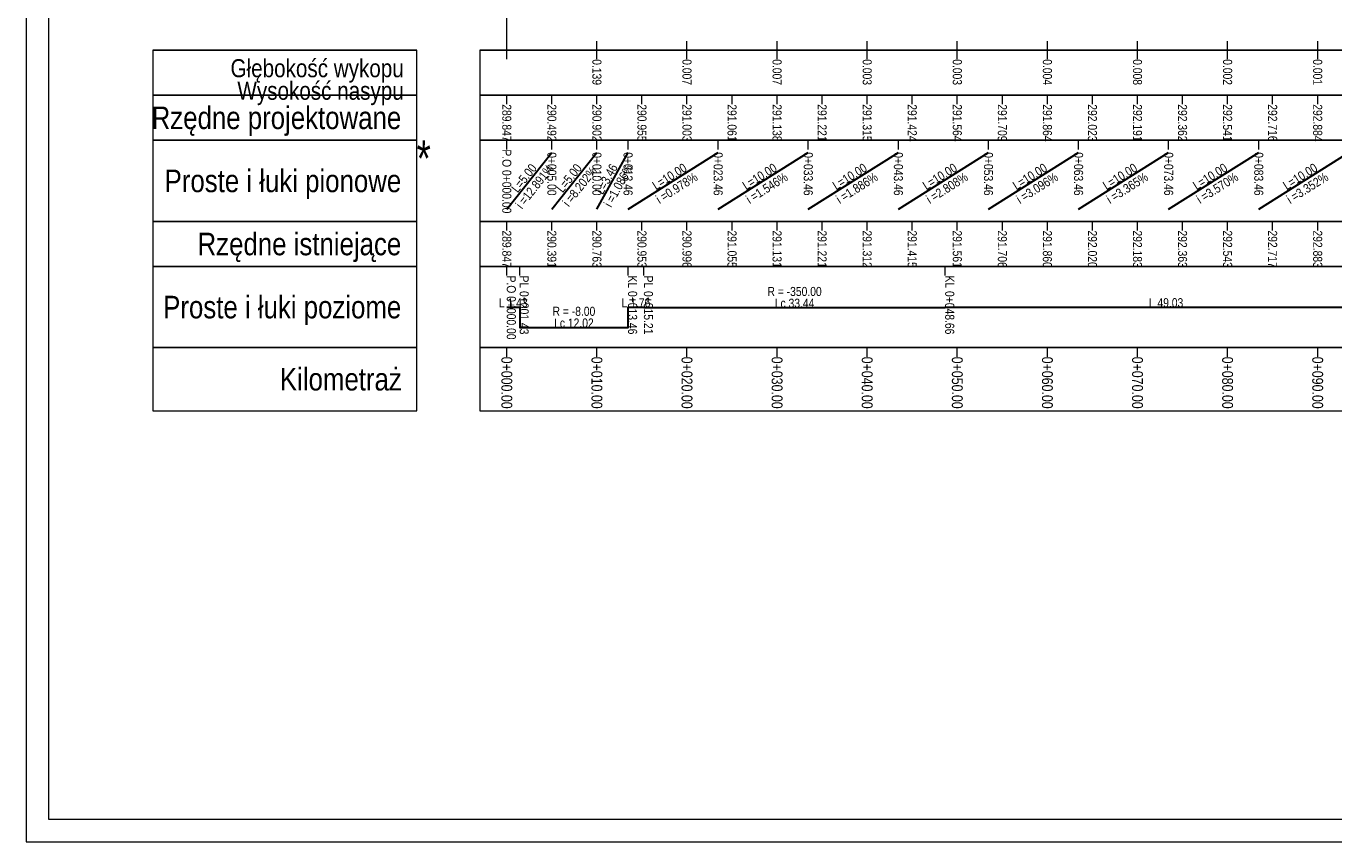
# Model space of a CAD drawing. Header units: metres. Extents: x 7437490 to 7438487, y 5556669 to 5557081.
# Tile 3 of 6: x 7438195 to 7438341, y 5556877 to 5556968. Entities that reach past the tile are written whole.
import ezdxf
from ezdxf.enums import TextEntityAlignment as Align

# ---------------------------------------------------------------- set-up
doc = ezdxf.new("R2010")
doc.units = ezdxf.units.M
doc.header["$MEASUREMENT"] = 0
for name, color, linetype, lineweight in [('11', 7, 'Continuous', 0), ('50', 7, 'Continuous', 0), ('51', 7, 'Continuous', 0), ('52', 7, 'Continuous', 0), ('53', 7, 'Continuous', 0), ('54', 7, 'Continuous', 0), ('56', 7, 'Continuous', 0), ('_arkusz', 7, 'Continuous', 13)]:
    doc.layers.add(name, color=color, linetype=linetype, lineweight=lineweight)
doc.styles.add('Style-Arial Narrow', font='ARIALN.TTF')
doc.styles.add('Style-ENGINEERING', font='ENGINEERING.shx')

msp = doc.modelspace()

# ---------------------------------------------------------------- linework, layer by layer
at = {"layer": '51', "color": 7, "linetype": 'Continuous', "lineweight": 30, "flags": 128}
for points in [[(7438248.79, 5556947.56), (7438253.79, 5556953.86)], [(7438253.79, 5556947.56), (7438258.79, 5556953.86)], [(7438258.79, 5556947.56), (7438262.25, 5556953.86)], [(7438262.25, 5556947.56), (7438272.25, 5556953.86)], [(7438272.25, 5556947.56), (7438282.25, 5556953.86)], [(7438282.25, 5556947.56), (7438292.25, 5556953.86)], [(7438292.25, 5556947.56), (7438302.25, 5556953.86)], [(7438302.25, 5556947.56), (7438312.25, 5556953.86)], [(7438312.25, 5556947.56), (7438322.25, 5556953.86)], [(7438322.25, 5556947.56), (7438332.25, 5556953.86)], [(7438332.25, 5556947.56), (7438342.25, 5556953.86)], [(7438248.79, 5556936.71), (7438250.22, 5556936.71), (7438250.22, 5556934.46), (7438262.25, 5556934.46), (7438262.25, 5556936.71), (7438264.01, 5556936.71), (7438264.01, 5556936.66), (7438297.45, 5556936.66), (7438297.45, 5556936.71), (7438346.48, 5556936.71), (7438346.48, 5556936.66), (7438363.75, 5556936.66), (7438363.75, 5556936.71), (7438364.38, 5556936.71), (7438364.38, 5556936.77), (7438379.66, 5556936.77), (7438379.66, 5556936.71), (7438429.33, 5556936.71), (7438429.33, 5556935.59), (7438436.31, 5556935.59)]]:
    msp.add_lwpolyline(points, dxfattribs=at)
at = {"layer": '54', "color": 7, "linetype": 'Continuous', "lineweight": 0, "flags": 128}
for points in [[(7438248.79, 5556964.21), (7438248.79, 5556965.21)], [(7438248.79, 5556964.21), (7438248.79, 5556965.21)], [(7438258.79, 5556964.21), (7438258.79, 5556965.21)], [(7438258.79, 5556964.21), (7438258.79, 5556965.21)], [(7438268.79, 5556964.21), (7438268.79, 5556965.21)], [(7438268.79, 5556964.21), (7438268.79, 5556965.21)], [(7438278.79, 5556964.21), (7438278.79, 5556965.21)], [(7438278.79, 5556964.21), (7438278.79, 5556965.21)], [(7438288.79, 5556964.21), (7438288.79, 5556965.21)], [(7438288.79, 5556964.21), (7438288.79, 5556965.21)], [(7438298.79, 5556964.21), (7438298.79, 5556965.21)], [(7438298.79, 5556964.21), (7438298.79, 5556965.21)], [(7438308.79, 5556964.21), (7438308.79, 5556965.21)], [(7438308.79, 5556964.21), (7438308.79, 5556965.21)], [(7438318.79, 5556964.21), (7438318.79, 5556965.21)], [(7438318.79, 5556964.21), (7438318.79, 5556965.21)], [(7438328.79, 5556964.21), (7438328.79, 5556965.21)], [(7438328.79, 5556964.21), (7438328.79, 5556965.21)], [(7438338.79, 5556964.21), (7438338.79, 5556965.21)], [(7438338.79, 5556964.21), (7438338.79, 5556965.21)], [(7438248.79, 5556959.21), (7438248.79, 5556960.21)], [(7438253.79, 5556959.21), (7438253.79, 5556960.21)], [(7438258.79, 5556959.21), (7438258.79, 5556960.21)], [(7438263.79, 5556959.21), (7438263.79, 5556960.21)], [(7438268.79, 5556959.21), (7438268.79, 5556960.21)], [(7438273.79, 5556959.21), (7438273.79, 5556960.21)], [(7438278.79, 5556959.21), (7438278.79, 5556960.21)], [(7438283.79, 5556959.21), (7438283.79, 5556960.21)], [(7438288.79, 5556959.21), (7438288.79, 5556960.21)], [(7438293.79, 5556959.21), (7438293.79, 5556960.21)], [(7438298.79, 5556959.21), (7438298.79, 5556960.21)], [(7438303.79, 5556959.21), (7438303.79, 5556960.21)], [(7438308.79, 5556959.21), (7438308.79, 5556960.21)], [(7438313.79, 5556959.21), (7438313.79, 5556960.21)], [(7438318.79, 5556959.21), (7438318.79, 5556960.21)], [(7438323.79, 5556959.21), (7438323.79, 5556960.21)], [(7438328.79, 5556959.21), (7438328.79, 5556960.21)], [(7438333.79, 5556959.21), (7438333.79, 5556960.21)], [(7438338.79, 5556959.21), (7438338.79, 5556960.21)], [(7438248.79, 5556954.21), (7438248.79, 5556955.21)], [(7438248.79, 5556954.21), (7438248.79, 5556955.21)], [(7438253.79, 5556954.21), (7438253.79, 5556955.21)], [(7438253.79, 5556954.21), (7438253.79, 5556955.21)], [(7438258.79, 5556954.21), (7438258.79, 5556955.21)], [(7438258.79, 5556954.21), (7438258.79, 5556955.21)], [(7438262.25, 5556954.21), (7438262.25, 5556955.21)], [(7438262.25, 5556954.21), (7438262.25, 5556955.21)], [(7438272.25, 5556954.21), (7438272.25, 5556955.21)], [(7438272.25, 5556954.21), (7438272.25, 5556955.21)], [(7438282.25, 5556954.21), (7438282.25, 5556955.21)], [(7438282.25, 5556954.21), (7438282.25, 5556955.21)], [(7438292.25, 5556954.21), (7438292.25, 5556955.21)], [(7438292.25, 5556954.21), (7438292.25, 5556955.21)], [(7438302.25, 5556954.21), (7438302.25, 5556955.21)], [(7438302.25, 5556954.21), (7438302.25, 5556955.21)], [(7438312.25, 5556954.21), (7438312.25, 5556955.21)], [(7438312.25, 5556954.21), (7438312.25, 5556955.21)], [(7438322.25, 5556954.21), (7438322.25, 5556955.21)], [(7438322.25, 5556954.21), (7438322.25, 5556955.21)], [(7438332.25, 5556954.21), (7438332.25, 5556955.21)], [(7438332.25, 5556954.21), (7438332.25, 5556955.21)], [(7438248.79, 5556945.21), (7438248.79, 5556946.21)], [(7438253.79, 5556945.21), (7438253.79, 5556946.21)], [(7438258.79, 5556945.21), (7438258.79, 5556946.21)], [(7438263.79, 5556945.21), (7438263.79, 5556946.21)], [(7438268.79, 5556945.21), (7438268.79, 5556946.21)], [(7438273.79, 5556945.21), (7438273.79, 5556946.21)], [(7438278.79, 5556945.21), (7438278.79, 5556946.21)], [(7438283.79, 5556945.21), (7438283.79, 5556946.21)], [(7438288.79, 5556945.21), (7438288.79, 5556946.21)], [(7438293.79, 5556945.21), (7438293.79, 5556946.21)], [(7438298.79, 5556945.21), (7438298.79, 5556946.21)], [(7438303.79, 5556945.21), (7438303.79, 5556946.21)], [(7438308.79, 5556945.21), (7438308.79, 5556946.21)], [(7438313.79, 5556945.21), (7438313.79, 5556946.21)], [(7438318.79, 5556945.21), (7438318.79, 5556946.21)], [(7438323.79, 5556945.21), (7438323.79, 5556946.21)], [(7438328.79, 5556945.21), (7438328.79, 5556946.21)], [(7438333.79, 5556945.21), (7438333.79, 5556946.21)], [(7438338.79, 5556945.21), (7438338.79, 5556946.21)], [(7438248.79, 5556940.21), (7438248.79, 5556941.21)], [(7438248.79, 5556940.21), (7438248.79, 5556941.21)], [(7438250.22, 5556940.21), (7438250.22, 5556941.21)], [(7438250.22, 5556940.21), (7438250.22, 5556941.21)], [(7438262.25, 5556940.21), (7438262.25, 5556941.21)], [(7438262.25, 5556940.21), (7438262.25, 5556941.21)], [(7438264.01, 5556940.21), (7438264.01, 5556941.21)], [(7438264.01, 5556940.21), (7438264.01, 5556941.21)], [(7438297.45, 5556940.21), (7438297.45, 5556941.21)], [(7438297.45, 5556940.21), (7438297.45, 5556941.21)], [(7438248.79, 5556931.21), (7438248.79, 5556932.21)], [(7438258.79, 5556931.21), (7438258.79, 5556932.21)], [(7438268.79, 5556931.21), (7438268.79, 5556932.21)], [(7438278.79, 5556931.21), (7438278.79, 5556932.21)], [(7438288.79, 5556931.21), (7438288.79, 5556932.21)], [(7438298.79, 5556931.21), (7438298.79, 5556932.21)], [(7438308.79, 5556931.21), (7438308.79, 5556932.21)], [(7438318.79, 5556931.21), (7438318.79, 5556932.21)], [(7438328.79, 5556931.21), (7438328.79, 5556932.21)], [(7438338.79, 5556931.21), (7438338.79, 5556932.21)]]:
    msp.add_lwpolyline(points, dxfattribs=at)
at = {"layer": '54', "color": 7, "linetype": 'Continuous', "lineweight": 0}
for points in [[(7438238.79, 5556965.21), (7438209.49, 5556965.21), (7438209.49, 5556965.21), (7438238.79, 5556965.21)], [(7438238.79, 5556965.21), (7438209.49, 5556965.21), (7438209.49, 5556960.21), (7438238.79, 5556960.21)], [(7438245.79, 5556965.21), (7438451.79, 5556965.21), (7438451.79, 5556965.21), (7438245.79, 5556965.21)], [(7438245.79, 5556960.21), (7438451.79, 5556960.21), (7438451.79, 5556965.21), (7438245.79, 5556965.21)], [(7438238.79, 5556960.21), (7438209.49, 5556960.21), (7438209.49, 5556955.21), (7438238.79, 5556955.21)], [(7438245.79, 5556955.21), (7438451.79, 5556955.21), (7438451.79, 5556960.21), (7438245.79, 5556960.21)], [(7438238.79, 5556955.21), (7438209.49, 5556955.21), (7438209.49, 5556955.21), (7438238.79, 5556955.21)], [(7438238.79, 5556955.21), (7438209.49, 5556955.21), (7438209.49, 5556946.21), (7438238.79, 5556946.21)], [(7438245.79, 5556955.21), (7438451.79, 5556955.21), (7438451.79, 5556955.21), (7438245.79, 5556955.21)], [(7438245.79, 5556946.21), (7438451.79, 5556946.21), (7438451.79, 5556955.21), (7438245.79, 5556955.21)], [(7438238.79, 5556946.21), (7438209.49, 5556946.21), (7438209.49, 5556941.21), (7438238.79, 5556941.21)], [(7438245.79, 5556941.21), (7438451.79, 5556941.21), (7438451.79, 5556946.21), (7438245.79, 5556946.21)], [(7438238.79, 5556941.21), (7438209.49, 5556941.21), (7438209.49, 5556941.21), (7438238.79, 5556941.21)], [(7438238.79, 5556941.21), (7438209.49, 5556941.21), (7438209.49, 5556932.21), (7438238.79, 5556932.21)], [(7438245.79, 5556941.21), (7438451.79, 5556941.21), (7438451.79, 5556941.21), (7438245.79, 5556941.21)], [(7438245.79, 5556932.21), (7438451.79, 5556932.21), (7438451.79, 5556941.21), (7438245.79, 5556941.21)], [(7438238.79, 5556932.21), (7438209.49, 5556932.21), (7438209.49, 5556925.21), (7438238.79, 5556925.21)], [(7438245.79, 5556925.21), (7438451.79, 5556925.21), (7438451.79, 5556932.21), (7438245.79, 5556932.21)]]:
    msp.add_3dface(points, dxfattribs=at)
at = {"layer": '56', "color": 7, "linetype": 'Continuous', "lineweight": 0}
for p, q in [((7438248.79, 5556965.21), (7438248.79, 5557075.21)), ((7438248.79, 5556965.21), (7438248.79, 5556966.21)), ((7438258.79, 5556965.21), (7438258.79, 5556966.21)), ((7438268.79, 5556965.21), (7438268.79, 5556966.21)), ((7438278.79, 5556965.21), (7438278.79, 5556966.21)), ((7438288.79, 5556965.21), (7438288.79, 5556966.21)), ((7438298.79, 5556965.21), (7438298.79, 5556966.21)), ((7438308.79, 5556965.21), (7438308.79, 5556966.21)), ((7438318.79, 5556965.21), (7438318.79, 5556966.21)), ((7438328.79, 5556965.21), (7438328.79, 5556966.21)), ((7438338.79, 5556965.21), (7438338.79, 5556966.21)), ((7438248.79, 5556965.21), (7438448.79, 5556965.21)), ((7438248.79, 5556965.21), (7438249.79, 5556965.21)), ((7438248.79, 5556965.21), (7438249.79, 5556965.21)), ((7438248.79, 5556965.21), (7438249.79, 5556965.21))]:
    msp.add_line(p, q, dxfattribs=at)
at = {"layer": '_arkusz'}
for points in [[(7438195.44, 5556877.39), (7438486.55, 5556877.39), (7438486.55, 5557080.65), (7438195.44, 5557080.65)], [(7438197.94, 5556879.89), (7438484.05, 5556879.89), (7438484.05, 5557078.15), (7438197.94, 5557078.15)]]:
    msp.add_3dface(points, dxfattribs=at)

# ---------------------------------------------------------------- texts
at = {"layer": '11', "color": 7, "lineweight": 0, "char_height": 1, "attachment_point": 8, "line_spacing_factor": 0.78, "style": 'Style-Arial Narrow'}
for s, insert in [('L 1.43', (7438249.51, 5556936.68)), ('L 1.76', (7438263.13, 5556936.68)), ('R = -350.00\\PLc 33.44', (7438280.73, 5556936.63)), ('L 49.03', (7438321.96, 5556936.68)), ('R = -8.00\\PLc 12.02', (7438256.24, 5556934.43))]:
    msp.add_mtext(s, dxfattribs=dict(at, insert=insert))
at = {"layer": '50', "color": 7, "lineweight": 13, "style": 'Style-Arial Narrow'}
for s, p in [('0.139', (7438258.79, 5556964.21)), ('0.007', (7438268.79, 5556964.21)), ('0.007', (7438278.79, 5556964.21)), ('0.003', (7438288.79, 5556964.21)), ('0.003', (7438298.79, 5556964.21)), ('0.004', (7438308.79, 5556964.21)), ('0.008', (7438318.79, 5556964.21)), ('0.001', (7438338.79, 5556964.21)), ('289.847', (7438248.79, 5556959.21)), ('290.492', (7438253.79, 5556959.21)), ('290.902', (7438258.79, 5556959.21)), ('290.955', (7438263.79, 5556959.21)), ('291.003', (7438268.79, 5556959.21)), ('291.061', (7438273.79, 5556959.21)), ('291.138', (7438278.79, 5556959.21)), ('291.221', (7438283.79, 5556959.21)), ('291.315', (7438288.79, 5556959.21)), ('291.424', (7438293.79, 5556959.21)), ('291.564', (7438298.79, 5556959.21)), ('291.709', (7438303.79, 5556959.21)), ('291.864', (7438308.79, 5556959.21)), ('292.023', (7438313.79, 5556959.21)), ('292.191', (7438318.79, 5556959.21)), ('292.362', (7438323.79, 5556959.21)), ('292.541', (7438328.79, 5556959.21)), ('292.716', (7438333.79, 5556959.21)), ('292.884', (7438338.79, 5556959.21))]:
    msp.add_text(s, height=1, rotation=270, dxfattribs=at).set_placement(p, align=Align.MIDDLE_LEFT)
at = {"layer": '50', "color": 7, "lineweight": 13, "char_height": 1, "attachment_point": 5, "line_spacing_factor": 0.9, "style": 'Style-Arial Narrow'}
for s, insert, rotation in [('L=5.00\\Pi =12.891%', (7438251.29, 5556950.55), 51.5627), ('L=5.00\\Pi =8.202%', (7438256.29, 5556950.55), 51.5627), ('L=3.46\\Pi =1.086%', (7438260.52, 5556950.55), 61.2401), ('L=10.00\\Pi =0.978%', (7438267.25, 5556950.55), 32.205), ('L=10.00\\Pi =1.546%', (7438277.25, 5556950.55), 32.2109), ('L=10.00\\Pi =1.886%', (7438287.25, 5556950.55), 32.2109), ('L=10.00\\Pi =2.808%', (7438297.25, 5556950.55), 32.2109), ('L=10.00\\Pi =3.096%', (7438307.25, 5556950.55), 32.2109), ('L=10.00\\Pi =3.365%', (7438317.25, 5556950.55), 32.2109), ('L=10.00\\Pi =3.570%', (7438327.25, 5556950.55), 32.2109), ('L=10.00\\Pi =3.352%', (7438337.25, 5556950.55), 32.2109)]:
    msp.add_mtext(s, dxfattribs=dict(at, insert=insert, rotation=rotation))
at = {"layer": '52', "color": 7, "lineweight": 0, "style": 'Style-Arial Narrow'}
msp.add_text(' Głębokość wykopu ', height=2, dxfattribs=at).set_placement((7438237.99, 5556963.21), align=Align.MIDDLE_RIGHT)
for s, height, p in [('0.002', 1, (7438328.79, 5556964.21)), ('P.O 0+000.00', 1, (7438248.79, 5556954.21)), (' 0+005.00', 1, (7438253.79, 5556954.21)), (' 0+010.00', 1, (7438258.79, 5556954.21)), (' 0+013.46', 1, (7438262.25, 5556954.21)), (' 0+023.46', 1, (7438272.25, 5556954.21)), (' 0+033.46', 1, (7438282.25, 5556954.21)), (' 0+043.46', 1, (7438292.25, 5556954.21)), (' 0+053.46', 1, (7438302.25, 5556954.21)), (' 0+063.46', 1, (7438312.25, 5556954.21)), (' 0+073.46', 1, (7438322.25, 5556954.21)), (' 0+083.46', 1, (7438332.25, 5556954.21)), ('289.847', 1, (7438248.79, 5556945.21)), ('290.391', 1, (7438253.79, 5556945.21)), ('290.763', 1, (7438258.79, 5556945.21)), ('290.953', 1, (7438263.79, 5556945.21)), ('290.996', 1, (7438268.79, 5556945.21)), ('291.055', 1, (7438273.79, 5556945.21)), ('291.131', 1, (7438278.79, 5556945.21)), ('291.221', 1, (7438283.79, 5556945.21)), ('291.312', 1, (7438288.79, 5556945.21)), ('291.415', 1, (7438293.79, 5556945.21)), ('291.561', 1, (7438298.79, 5556945.21)), ('291.706', 1, (7438303.79, 5556945.21)), ('291.860', 1, (7438308.79, 5556945.21)), ('292.020', 1, (7438313.79, 5556945.21)), ('292.183', 1, (7438318.79, 5556945.21)), ('292.363', 1, (7438323.79, 5556945.21)), ('292.543', 1, (7438328.79, 5556945.21)), ('292.717', 1, (7438333.79, 5556945.21)), ('292.883', 1, (7438338.79, 5556945.21)), ('0+000.00', 1.2, (7438248.79, 5556931.21)), ('0+010.00', 1.2, (7438258.79, 5556931.21)), ('0+020.00', 1.2, (7438268.79, 5556931.21)), ('0+030.00', 1.2, (7438278.79, 5556931.21)), ('0+040.00', 1.2, (7438288.79, 5556931.21)), ('0+050.00', 1.2, (7438298.79, 5556931.21)), ('0+060.00', 1.2, (7438308.79, 5556931.21)), ('0+070.00', 1.2, (7438318.79, 5556931.21)), ('0+080.00', 1.2, (7438328.79, 5556931.21)), ('0+090.00', 1.2, (7438338.79, 5556931.21))]:
    msp.add_text(s, height=height, rotation=270, dxfattribs=at).set_placement(p, align=Align.MIDDLE_LEFT)
for s, p in [('P.O 0+000.00', (7438248.79, 5556940.21)), ('PL 0+001.43', (7438250.22, 5556940.21)), ('KL 0+013.46', (7438262.25, 5556940.21)), ('PL 0+015.21', (7438264.01, 5556940.21)), ('KL 0+048.66', (7438297.45, 5556940.21))]:
    msp.add_text(s, height=1, rotation=270, dxfattribs=at).set_placement(p)
at = {"layer": '53', "color": 7, "lineweight": 13, "style": 'Style-Arial Narrow'}
for s, height, p in [(' Wysokość nasypu ', 2, (7438237.99, 5556960.71)), (' Rzędne projektowane ', 2.5, (7438237.87, 5556957.71)), (' Proste i łuki pionowe ', 2.5, (7438237.87, 5556950.71)), (' Rzędne istniejące ', 2.5, (7438237.87, 5556943.71)), (' Proste i łuki poziome ', 2.5, (7438237.87, 5556936.71)), (' Kilometraż ', 2.5, (7438237.93, 5556928.71))]:
    msp.add_text(s, height=height, dxfattribs=at).set_placement(p, align=Align.MIDDLE_RIGHT)
at = {"layer": '54', "color": 7, "lineweight": 0, "style": 'Style-ENGINEERING', "width": 0.75}
msp.add_text('*', height=4, dxfattribs=at).set_placement((7438238.79, 5556955.21), align=Align.TOP_LEFT)

doc.saveas('drawing.dxf')
